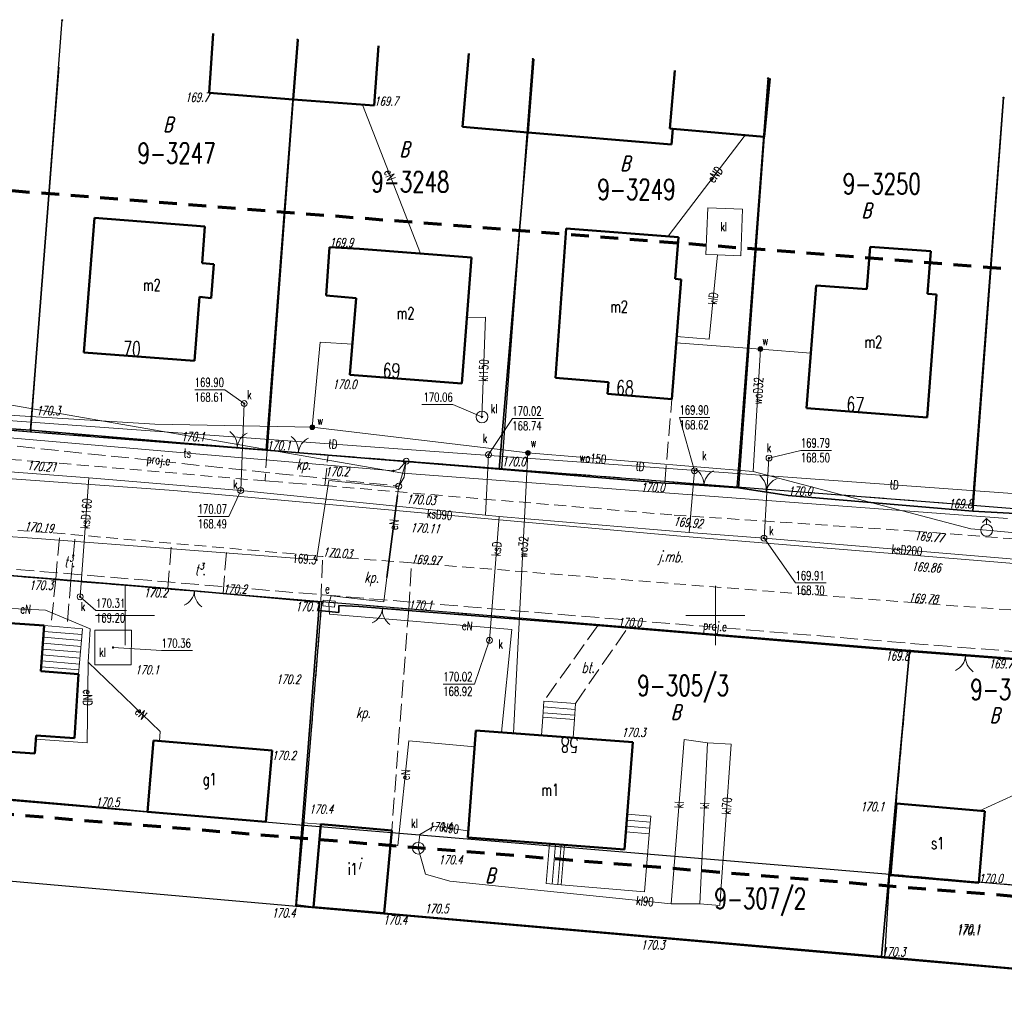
# Model space of a CAD drawing. Header units: metres. Extents: x 6508568 to 6510700, y 5686621 to 5687515.
# Tile 6 of 25: x 6508791 to 6508874, y 5686917 to 5687000. Entities that reach past the tile are written whole.
import ezdxf
from ezdxf.enums import TextEntityAlignment as Align

# ---------------------------------------------------------------- set-up
doc = ezdxf.new("R2010")
doc.units = ezdxf.units.M
for name, pattern in [('1', [0]), ('1_SUEP_A', [0]), ('1_SUEP_B', [10, 10]), ('1_SUKM', [0]), ('1_SUKP', [0]), ('1_SULO', [0]), ('1_SUPP_P', [2, 1.5, -0.5]), ('1_SUTP_A', [0]), ('1_SUWP', [0]), ('2_EGBU_A', [0]), ('4', [2.5, 1.5, -1]), ('BGS', [7.5, 7.5]), ('BLO', [0]), ('GDE', [0]), ('KOC', [2, 1.5, -0.5]), ('KOU', [1.5, 1, -0.5]), ('SCH', [0])]:
    doc.linetypes.add(name, pattern=pattern)
doc.layers.get('0').update_dxf_attribs({"color": 250, "linetype": 'CONTINUOUS', "lineweight": 100})
for name, color, linetype, lineweight, true_color in [('Dzialki', 7, 'GDE', 25, 0x000000), ('EADTD_T_0', 214, 'CONTINUOUS', 25, 0x800080), ('EBTPO_L_2', 194, 'BLO', 18, 0x400080), ('EBTPO_L_4', 7, '1', 25, 0x000000), ('EBUOA_T_1', 14, 'CONTINUOUS', 18, 0x800000), ('EBUPP_L_1', 14, '1', 50, 0x800000), ('EGBB_E_T_0', 7, 'CONTINUOUS', 20, 0x000000), ('EGBB_L_0', 34, '2_EGBU_A', 50, 0x804000), ('EKLPK_L_0', 112, '4', 18, 0x00bb5e), ('EKLTK_T_0', 112, 'CONTINUOUS', 18, 0x00b95c), ('KRZYZE2000_L_0', 7, '1', 18, 0x000000), ('Numery_dzialek', 7, 'CONTINUOUS', 18, 0x000000), ('P_SUEP_E_T_0', 1, 'CONTINUOUS', 0, 0xff0000), ('P_SUEP_L_0', 1, '1_SUPP_P', 18, 0xff0000), ('Punkty', 7, 'CONTINUOUS', 25, 0x000000), ('SDROK_T_0', 7, 'CONTINUOUS', 18, 0x000000), ('SDROK_T_1', 7, 'CONTINUOUS', 18, 0x000000), ('SDRPK_L_1', 7, 'KOU', 18, 0x000000), ('SDRPK_L_2', 7, 'KOC', 18, 0x000000), ('SUE_E_T_1', 1, 'CONTINUOUS', 0, 0xff0000), ('SUE_T_4', 1, 'CONTINUOUS', 18, 0xff0000), ('SUEP_E_T_0', 1, 'CONTINUOUS', 0, 0xff0000), ('SUEP_L_0', 1, '1_SUEP_A', 18, 0xff0000), ('SUK_E_T_2', 34, 'CONTINUOUS', 0, 0x803300), ('SUK_E_T_4', 34, 'CONTINUOUS', 0, 0x803300), ('SUK_L_3', 34, '1_SUKM', 18, 0x803300), ('SUK_T_2', 34, 'CONTINUOUS', 18, 0x803300), ('SUK_T_3', 34, 'CONTINUOUS', 18, 0x803300), ('SUKP_E_T_0', 34, 'CONTINUOUS', 0, 0x803300), ('SUKP_L_0', 34, '1_SUKP', 18, 0x803300), ('SUKR_T_0', 34, 'CONTINUOUS', 18, 0x803300), ('SUL_L_1', 7, '1_SULO', 35, 0x000000), ('SUP_T_2', 7, 'CONTINUOUS', 18, 0x000000), ('SUTP_E_T_0', 30, 'CONTINUOUS', 0, 0xff9100), ('SUTP_L_0', 30, '1_SUTP_A', 18, 0xff9100), ('SUTR_T_0', 30, 'CONTINUOUS', 18, 0xff9100), ('SUW_E_T_2', 5, 'CONTINUOUS', 0, 0x0000ff), ('SUW_T_2', 5, 'CONTINUOUS', 18, 0x0000ff), ('SUW_T_5', 5, 'CONTINUOUS', 18, 0x0000ff), ('SUWP_E_T_0', 5, 'CONTINUOUS', 0, 0x0000ff), ('SUWP_L_0', 5, '1_SUWP', 18, 0x0000ff), ('SZOPO_L_0', 7, 'BGS', 35, 0x000000), ('SZOPO_T_0', 7, 'CONTINUOUS', 18, 0x000000), ('WUKOS_T_1', 14, 'CONTINUOUS', 18, 0x800000), ('ZAKRES_L_0', 230, '4', 70, 0xff0080)]:
    doc.layers.add(name, color=color, linetype=linetype, lineweight=lineweight, true_color=true_color)
doc.styles.get("Standard").update_dxf_attribs({"font": 'Simplex.SHX', "width": 0.75})

# ---------------------------------------------------------------- blocks, each defined once
blk = doc.blocks.new('GRO')
at = {"linetype": 'CONTINUOUS'}
blk.add_circle((0, 0), 0.045, dxfattribs=at)
blk = doc.blocks.new('BGB')
at = {"linetype": 'CONTINUOUS'}
for centre, start, end in [((-1.5, 0), 359.99955, 60), ((1.5, 0), 120, 180.00045)]:
    blk.add_arc(centre, 1.5, start, end, dxfattribs=at)
blk = doc.blocks.new('2_SUES')
at = {"linetype": 'CONTINUOUS'}
for p, q in [((0.5, 0.25), (-0.5, 0.25)), ((-0.5, 0.25), (-0.5, -0.25)), ((0.5, -0.25), (0.5, 0.25)), ((-0.5, -0.25), (0.5, -0.25))]:
    blk.add_line(p, q, dxfattribs=at)
blk = doc.blocks.new('2_SUKM')
at = {"linetype": 'CONTINUOUS'}
blk.add_circle((0, 0), 0.5, dxfattribs=at)
blk = doc.blocks.new('2_SUKS')
at = {"linetype": 'CONTINUOUS'}
blk.add_circle((0, 0), 0.25, dxfattribs=at)
blk = doc.blocks.new('2_SUPS')
at = {"linetype": 'CONTINUOUS'}
blk.add_circle((0, 0), 0.0625, dxfattribs=at)
blk = doc.blocks.new('2_SUPP')
at = {"linetype": 'CONTINUOUS'}
blk.add_circle((0, 0), 0.25, dxfattribs=at)
blk = doc.blocks.new('2_SUWH')
at = {"linetype": 'CONTINUOUS'}
for p, q in [((0, 1), (-0.35355, 0.64645)), ((0, 1), (0.35355, 0.64645)), ((0, 0.5), (0, 1))]:
    blk.add_line(p, q, dxfattribs=at)
blk.add_circle((0, 0), 0.5, dxfattribs=at)
blk = doc.blocks.new('2_SUWW')
at = {"linetype": 'CONTINUOUS'}
for radius in [0.2, 0.175, 0.15, 0.125, 0.1, 0.075, 0.05, 0.025, 0.00715]:
    blk.add_circle((0, 0), radius, dxfattribs=at)

msp = doc.modelspace()

# ---------------------------------------------------------------- linework, layer by layer
at = {"layer": 'Dzialki'}
for p, q in [((6508792.03, 5686965.57), (6508794.68, 5687000.42)), ((6508811.96, 5686964.01), (6508814.6, 5686998.78)), ((6508831.91, 5686962.46), (6508834.54, 5686997.14)), ((6508851.84, 5686960.9), (6508854.47, 5686995.5)), ((6508871.78, 5686959.34), (6508874.4, 5686993.86)), ((6508775.51, 5686966.86), (6508792.03, 5686965.57)), ((6508792.03, 5686965.57), (6508811.96, 5686964.01)), ((6508811.96, 5686964.01), (6508831.91, 5686962.46)), ((6508831.91, 5686962.46), (6508851.84, 5686960.9)), ((6508851.84, 5686960.9), (6508871.78, 5686959.34)), ((6508871.78, 5686959.34), (6508891.72, 5686957.78)), ((6508816.68, 5686951.15), (6508759.03, 5686955.94)), ((6508815.13, 5686932.23), (6508816.68, 5686951.15)), ((6508866.47, 5686947.04), (6508816.68, 5686951.15)), ((6508864.79, 5686928.09), (6508866.47, 5686947.04)), ((6508897.38, 5686944.61), (6508866.47, 5686947.04)), ((6508766.72, 5686936.36), (6508815.13, 5686932.23)), ((6508814.53, 5686925.37), (6508815.13, 5686932.23)), ((6508815.13, 5686932.23), (6508864.79, 5686928.09)), ((6508769.53, 5686929.35), (6508814.53, 5686925.37)), ((6508864.34, 5686921.01), (6508864.79, 5686928.09)), ((6508864.79, 5686928.09), (6508895.8, 5686925.4)), ((6508814.53, 5686925.37), (6508864.34, 5686921.01)), ((6508864.34, 5686921.01), (6508895.16, 5686918.29))]:
    msp.add_line(p, q, dxfattribs=at)
at = {"layer": 'EBTPO_L_2', "linetype": 'SCH', "lineweight": 18}
for p, q in [((6508792.881, 5686945.29), (6508793.161, 5686949.15)), ((6508793.125, 5686948.648), (6508796.355, 5686948.378)), ((6508793.161, 5686949.15), (6508796.397, 5686948.876)), ((6508796.071, 5686945.02), (6508796.397, 5686948.876)), ((6508793.089, 5686948.153), (6508796.313, 5686947.88)), ((6508793.016, 5686947.156), (6508796.229, 5686946.883)), ((6508793.052, 5686947.653), (6508796.271, 5686947.381)), ((6508792.944, 5686946.154), (6508796.144, 5686945.887)), ((6508792.98, 5686946.656), (6508796.187, 5686946.385)), ((6508792.908, 5686945.659), (6508796.102, 5686945.389)), ((6508835.376, 5686941.382), (6508835.479, 5686942.751)), ((6508835.479, 5686942.751), (6508838.161, 5686942.549)), ((6508835.441, 5686942.252), (6508838.123, 5686942.05)), ((6508838.058, 5686941.181), (6508838.161, 5686942.549)), ((6508835.376, 5686941.382), (6508835.261, 5686939.854)), ((6508838.058, 5686941.181), (6508835.376, 5686941.382)), ((6508835.404, 5686941.753), (6508838.086, 5686941.552)), ((6508837.943, 5686939.652), (6508838.058, 5686941.181)), ((6508835.261, 5686939.854), (6508837.943, 5686939.652)), ((6508842.422, 5686931.627), (6508842.552, 5686933.161)), ((6508844.534, 5686932.994), (6508842.552, 5686933.161)), ((6508844.404, 5686931.459), (6508844.534, 5686932.994)), ((6508844.45, 5686931.997), (6508842.468, 5686932.165)), ((6508844.492, 5686932.495), (6508842.51, 5686932.663)), ((6508844.408, 5686931.499), (6508842.426, 5686931.667)), ((6508843.999, 5686926.599), (6508844.404, 5686931.459)), ((6508835.948, 5686930.678), (6508835.666, 5686927.294)), ((6508837.232, 5686930.571), (6508835.948, 5686930.678)), ((6508836.446, 5686930.636), (6508836.164, 5686927.252)), ((6508836.945, 5686930.594), (6508836.663, 5686927.211)), ((6508837.232, 5686930.571), (6508836.95, 5686927.187)), ((6508836.95, 5686927.187), (6508835.666, 5686927.294)), ((6508836.95, 5686927.187), (6508843.999, 5686926.599))]:
    msp.add_line(p, q, dxfattribs=at)
at = {"layer": 'EBTPO_L_4', "linetype": '1'}
for p, q in [((6508812.449, 5686938.561), (6508802.412, 5686939.41)), ((6508821.97, 5686924.916), (6508822.59, 5686931.8))]:
    msp.add_line(p, q, dxfattribs=at)
at = {"layer": 'EBUPP_L_1', "linetype": '1'}
for p, q in [((6508807.471, 5686999.291), (6508807.121, 5686994.271)), ((6508814.251, 5686993.7), (6508814.63, 5686998.754)), ((6508821.111, 5686993.191), (6508821.481, 5686998.241)), ((6508828.591, 5686991.39), (6508829.116, 5686997.596)), ((6508834.61, 5686997.13), (6508834.13, 5686990.901)), ((6508846.131, 5686991.251), (6508846.571, 5686996.17)), ((6508854.621, 5686995.48), (6508854.141, 5686990.55)), ((6508807.121, 5686994.271), (6508814.251, 5686993.7)), ((6508814.251, 5686993.7), (6508821.111, 5686993.191)), ((6508834.13, 5686990.901), (6508828.591, 5686991.39)), ((6508846.401, 5686991.221), (6508846.131, 5686991.251)), ((6508846.281, 5686989.881), (6508846.401, 5686991.221)), ((6508854.141, 5686990.55), (6508846.401, 5686991.221)), ((6508834.13, 5686990.901), (6508846.281, 5686989.881)), ((6508796.501, 5686972.27), (6508797.399, 5686983.686)), ((6508797.399, 5686983.686), (6508806.77, 5686982.96)), ((6508806.525, 5686979.848), (6508806.77, 5686982.96)), ((6508837.371, 5686982.78), (6508836.451, 5686970.13)), ((6508846.87, 5686982.05), (6508837.371, 5686982.78)), ((6508846.87, 5686982.05), (6508846.596, 5686978.508)), ((6508817.311, 5686981.211), (6508817.031, 5686977.1)), ((6508817.311, 5686981.211), (6508819.86, 5686981.05)), ((6508862.839, 5686977.641), (6508863.107, 5686981.23)), ((6508863.107, 5686981.23), (6508868.24, 5686980.846)), ((6508819.86, 5686981.05), (6508829.332, 5686980.322)), ((6508829.332, 5686980.322), (6508828.521, 5686969.66)), ((6508868.24, 5686980.846), (6508867.972, 5686977.257)), ((6508807.511, 5686979.771), (6508806.525, 5686979.848)), ((6508807.291, 5686976.881), (6508807.511, 5686979.771)), ((6508846.311, 5686968.33), (6508847.091, 5686978.471)), ((6508847.091, 5686978.471), (6508846.596, 5686978.508)), ((6508858.551, 5686977.961), (6508857.72, 5686967.571)), ((6508862.839, 5686977.641), (6508858.551, 5686977.961)), ((6508805.891, 5686971.58), (6508806.301, 5686976.98)), ((6508806.301, 5686976.98), (6508807.291, 5686976.881)), ((6508817.031, 5686977.1), (6508819.571, 5686976.89)), ((6508867.931, 5686966.78), (6508868.74, 5686977.2)), ((6508868.74, 5686977.2), (6508867.972, 5686977.257)), ((6508819.571, 5686976.89), (6508819.041, 5686970.39)), ((6508796.501, 5686972.27), (6508805.891, 5686971.58)), ((6508819.041, 5686970.39), (6508828.521, 5686969.66)), ((6508836.451, 5686970.13), (6508840.951, 5686969.77)), ((6508840.951, 5686969.77), (6508840.871, 5686968.761)), ((6508840.871, 5686968.761), (6508846.311, 5686968.33)), ((6508857.72, 5686967.571), (6508867.931, 5686966.78)), ((6508829.031, 5686931.201), (6508829.721, 5686940.271)), ((6508829.721, 5686940.271), (6508843.01, 5686939.271)), ((6508801.901, 5686933.381), (6508802.411, 5686939.41)), ((6508802.411, 5686939.41), (6508812.451, 5686938.561)), ((6508812.451, 5686938.561), (6508811.911, 5686932.521)), ((6508843.01, 5686939.271), (6508842.311, 5686930.18)), ((6508865.351, 5686934.08), (6508864.821, 5686927.991)), ((6508872.821, 5686933.42), (6508865.351, 5686934.08)), ((6508811.911, 5686932.521), (6508801.901, 5686933.381)), ((6508872.311, 5686927.351), (6508872.821, 5686933.42)), ((6508815.961, 5686925.29), (6508816.581, 5686932.321)), ((6508816.581, 5686932.321), (6508822.59, 5686931.801)), ((6508822.59, 5686931.801), (6508821.961, 5686924.781)), ((6508842.311, 5686930.18), (6508829.031, 5686931.201)), ((6508864.821, 5686927.991), (6508872.311, 5686927.351)), ((6508821.961, 5686924.781), (6508815.961, 5686925.29))]:
    msp.add_line(p, q, dxfattribs=at)
at = {"layer": 'EGBB_L_0', "linetype": '2_EGBU_A'}
for p, q in [((6508807.471, 5686999.291), (6508807.121, 5686994.271)), ((6508814.251, 5686993.7), (6508814.63, 5686998.754)), ((6508821.111, 5686993.191), (6508821.481, 5686998.241)), ((6508828.591, 5686991.39), (6508829.116, 5686997.596)), ((6508834.61, 5686997.13), (6508834.13, 5686990.901)), ((6508846.131, 5686991.251), (6508846.571, 5686996.17)), ((6508854.621, 5686995.48), (6508854.141, 5686990.55)), ((6508807.121, 5686994.271), (6508814.251, 5686993.7)), ((6508814.251, 5686993.7), (6508821.111, 5686993.191)), ((6508834.13, 5686990.901), (6508828.591, 5686991.39)), ((6508846.401, 5686991.221), (6508846.131, 5686991.251)), ((6508846.281, 5686989.881), (6508846.401, 5686991.221)), ((6508854.141, 5686990.55), (6508846.401, 5686991.221)), ((6508834.13, 5686990.901), (6508846.281, 5686989.881)), ((6508796.501, 5686972.27), (6508797.399, 5686983.686)), ((6508797.399, 5686983.686), (6508806.77, 5686982.96)), ((6508806.525, 5686979.848), (6508806.77, 5686982.96)), ((6508837.371, 5686982.78), (6508836.451, 5686970.13)), ((6508846.87, 5686982.05), (6508837.371, 5686982.78)), ((6508846.87, 5686982.05), (6508846.596, 5686978.508)), ((6508817.311, 5686981.211), (6508817.031, 5686977.1)), ((6508817.311, 5686981.211), (6508819.86, 5686981.05)), ((6508862.839, 5686977.641), (6508863.107, 5686981.23)), ((6508863.107, 5686981.23), (6508868.24, 5686980.846)), ((6508819.86, 5686981.05), (6508829.332, 5686980.322)), ((6508829.332, 5686980.322), (6508828.521, 5686969.66)), ((6508868.24, 5686980.846), (6508867.972, 5686977.257)), ((6508807.511, 5686979.771), (6508806.525, 5686979.848)), ((6508807.291, 5686976.881), (6508807.511, 5686979.771)), ((6508846.311, 5686968.33), (6508847.091, 5686978.471)), ((6508847.091, 5686978.471), (6508846.596, 5686978.508)), ((6508858.551, 5686977.961), (6508857.72, 5686967.571)), ((6508862.839, 5686977.641), (6508858.551, 5686977.961)), ((6508805.891, 5686971.58), (6508806.301, 5686976.98)), ((6508806.301, 5686976.98), (6508807.291, 5686976.881)), ((6508817.031, 5686977.1), (6508819.571, 5686976.89)), ((6508867.931, 5686966.78), (6508868.74, 5686977.2)), ((6508868.74, 5686977.2), (6508867.972, 5686977.257)), ((6508819.571, 5686976.89), (6508819.041, 5686970.39)), ((6508796.501, 5686972.27), (6508805.891, 5686971.58)), ((6508819.041, 5686970.39), (6508828.521, 5686969.66)), ((6508836.451, 5686970.13), (6508840.951, 5686969.77)), ((6508840.951, 5686969.77), (6508840.871, 5686968.761)), ((6508840.871, 5686968.761), (6508846.311, 5686968.33)), ((6508857.72, 5686967.571), (6508867.931, 5686966.78)), ((6508782.571, 5686949.88), (6508793.161, 5686949.15)), ((6508793.161, 5686949.15), (6508792.881, 5686945.29)), ((6508792.881, 5686945.29), (6508796.071, 5686945.02)), ((6508796.071, 5686945.02), (6508795.711, 5686939.6)), ((6508829.031, 5686931.201), (6508829.721, 5686940.271)), ((6508829.721, 5686940.271), (6508843.01, 5686939.271)), ((6508792.361, 5686938.31), (6508792.475, 5686939.841)), ((6508795.711, 5686939.6), (6508792.475, 5686939.841)), ((6508801.901, 5686933.381), (6508802.411, 5686939.41)), ((6508802.411, 5686939.41), (6508812.451, 5686938.561)), ((6508782.281, 5686939.03), (6508792.361, 5686938.31)), ((6508812.451, 5686938.561), (6508811.911, 5686932.521)), ((6508843.01, 5686939.271), (6508842.311, 5686930.18)), ((6508865.351, 5686934.08), (6508864.821, 5686927.991)), ((6508872.821, 5686933.42), (6508865.351, 5686934.08)), ((6508811.911, 5686932.521), (6508801.901, 5686933.381)), ((6508872.311, 5686927.351), (6508872.821, 5686933.42)), ((6508815.961, 5686925.29), (6508816.581, 5686932.321)), ((6508816.581, 5686932.321), (6508822.59, 5686931.801)), ((6508822.59, 5686931.801), (6508821.961, 5686924.781)), ((6508842.311, 5686930.18), (6508829.031, 5686931.201)), ((6508864.821, 5686927.991), (6508872.311, 5686927.351)), ((6508821.961, 5686924.781), (6508815.961, 5686925.29))]:
    msp.add_line(p, q, dxfattribs=at)
at = {"layer": 'EKLPK_L_0', "linetype": '4'}
for p, q in [((6508792.026, 5686965.57), (6508775.511, 5686966.861)), ((6508811.965, 5686964.013), (6508792.026, 5686965.57)), ((6508831.905, 5686962.457), (6508811.965, 5686964.013)), ((6508851.844, 5686960.899), (6508831.905, 5686962.457)), ((6508871.783, 5686959.343), (6508851.844, 5686960.899)), ((6508891.722, 5686957.784), (6508871.783, 5686959.343)), ((6508759.03, 5686955.94), (6508816.68, 5686951.15)), ((6508815.13, 5686932.23), (6508816.68, 5686951.15)), ((6508866.47, 5686947.04), (6508816.68, 5686951.15)), ((6508864.79, 5686928.09), (6508866.47, 5686947.04)), ((6508866.47, 5686947.04), (6508897.38, 5686944.61)), ((6508766.72, 5686936.36), (6508815.13, 5686932.23)), ((6508814.53, 5686925.37), (6508815.13, 5686932.23)), ((6508864.79, 5686928.09), (6508864.34, 5686921.01)), ((6508895.8, 5686925.4), (6508864.79, 5686928.09)), ((6508864.34, 5686921.01), (6508814.53, 5686925.37))]:
    msp.add_line(p, q, dxfattribs=at)
at = {"layer": 'KRZYZE2000_L_0', "linetype": '1'}
for p, q in [((6508800, 5686947.5), (6508800, 5686952.5)), ((6508850, 5686947.5), (6508850, 5686952.5)), ((6508797.5, 5686950), (6508802.5, 5686950)), ((6508847.5, 5686950), (6508852.5, 5686950))]:
    msp.add_line(p, q, dxfattribs=at)
at = {"layer": 'P_SUEP_L_0', "linetype": '1_SUPP_P'}
for p, q in [((6508784.908, 5686964.952), (6508823.19, 5686960.95)), ((6508823.65, 5686961.73), (6508823.75, 5686962.75)), ((6508823.19, 5686960.95), (6508823.65, 5686961.73)), ((6508784.82, 5686954.4), (6508816.73, 5686951.75)), ((6508816.73, 5686951.75), (6508866.52, 5686947.64)), ((6508866.52, 5686947.64), (6508949.25, 5686941.13))]:
    msp.add_line(p, q, dxfattribs=at)
at = {"layer": 'SDRPK_L_1', "linetype": 'KOU'}
for p, q in [((6508794.211, 5686962.917), (6508764.282, 5686965.225)), ((6508811.868, 5686961.399), (6508794.211, 5686962.917)), ((6508816.927, 5686960.998), (6508846.519, 5686958.507)), ((6508763.977, 5686959.055), (6508793.924, 5686956.995)), ((6508846.519, 5686958.507), (6508866.909, 5686957.145)), ((6508793.924, 5686956.995), (6508816.733, 5686955.003)), ((6508866.909, 5686957.145), (6508891.512, 5686955.212)), ((6508824.25, 5686954.467), (6508816.733, 5686955.003)), ((6508866.946, 5686951.065), (6508824.25, 5686954.467)), ((6508900.457, 5686948.618), (6508866.946, 5686951.065))]:
    msp.add_line(p, q, dxfattribs=at)
at = {"layer": 'SDRPK_L_2', "linetype": 'KOC'}
for p, q in [((6508845.709, 5686961.219), (6508846.311, 5686968.33)), ((6508812.024, 5686964.009), (6508811.868, 5686961.399)), ((6508816.927, 5686960.998), (6508817.193, 5686963.584)), ((6508811.868, 5686961.399), (6508816.927, 5686960.998)), ((6508794.13, 5686953.083), (6508794.457, 5686956.718)), ((6508795.42, 5686952.967), (6508795.752, 5686956.618)), ((6508803.616, 5686952.299), (6508803.933, 5686956.121)), ((6508808.302, 5686951.858), (6508808.615, 5686955.712)), ((6508816.587, 5686951.19), (6508816.733, 5686955.003)), ((6508824.023, 5686950.499), (6508824.25, 5686954.467)), ((6508794.13, 5686953.083), (6508793.728, 5686949.102)), ((6508795.409, 5686952.968), (6508795.093, 5686948.987)), ((6508824.023, 5686950.499), (6508822.59, 5686931.801)), ((6508840.032, 5686949.162), (6508835.479, 5686942.751)), ((6508838.161, 5686942.549), (6508842.558, 5686948.953)), ((6508816.581, 5686932.321), (6508815.041, 5686932.439))]:
    msp.add_line(p, q, dxfattribs=at)
at = {"layer": 'SUEP_L_0', "linetype": '1_SUEP_A'}
for p, q in [((6508825.024, 5686980.653), (6508820.114, 5686993.265)), ((6508845.997, 5686982.117), (6508852.516, 5686990.691)), ((6508823.087, 5686960.157), (6508823.19, 5686960.95)), ((6508822.181, 5686953.216), (6508823.087, 5686960.157)), ((6508821.913, 5686951.158), (6508822.181, 5686953.216)), ((6508817.266, 5686951.012), (6508817.448, 5686951.672)), ((6508817.448, 5686951.672), (6508821.913, 5686951.158)), ((6508793.25, 5686950.447), (6508786.859, 5686950.787)), ((6508797.051, 5686948.88), (6508793.25, 5686950.447)), ((6508817.313, 5686950.125), (6508817.266, 5686951.012)), ((6508832.749, 5686948.8), (6508817.313, 5686950.125)), ((6508796.867, 5686946.043), (6508797.051, 5686948.88)), ((6508831.897, 5686940.107), (6508832.749, 5686948.8)), ((6508796.867, 5686946.043), (6508796.789, 5686939.223)), ((6508802.977, 5686940.165), (6508796.867, 5686946.043)), ((6508796.789, 5686939.223), (6508792.451, 5686939.52)), ((6508802.909, 5686939.368), (6508802.977, 5686940.165)), ((6508824.047, 5686939.389), (6508823.117, 5686930.504)), ((6508829.615, 5686938.872), (6508824.047, 5686939.389)), ((6508872.377, 5686933.459), (6508879.355, 5686936.664)), ((6508823.117, 5686930.504), (6508822.471, 5686930.477))]:
    msp.add_line(p, q, dxfattribs=at)
at = {"layer": 'SUEP_L_0', "linetype": '1_SUEP_B'}
for p, q in [((6508823.52, 5686962.06), (6508771.401, 5686971.107)), ((6508874.751, 5686958.212), (6508823.52, 5686962.06))]:
    msp.add_line(p, q, dxfattribs=at)
at = {"layer": 'SUK_L_3', "linetype": '1_SUKM'}
for p, q in [((6508849.2, 5686980.583), (6508849.349, 5686984.521)), ((6508849.349, 5686984.521), (6508852.299, 5686984.412)), ((6508852.299, 5686984.412), (6508852.153, 5686980.473)), ((6508850.177, 5686980.547), (6508849.2, 5686980.583)), ((6508852.153, 5686980.473), (6508850.177, 5686980.547)), ((6508797.433, 5686945.83), (6508797.449, 5686948.766)), ((6508797.449, 5686948.766), (6508800.539, 5686948.751)), ((6508800.539, 5686948.751), (6508800.525, 5686945.815)), ((6508800.525, 5686945.815), (6508797.433, 5686945.83))]:
    msp.add_line(p, q, dxfattribs=at)
at = {"layer": 'SUKP_L_0', "linetype": '1_SUKP'}
for p, q in [((6508849.462, 5686973.402), (6508850.177, 5686980.547)), ((6508828.946, 5686975.244), (6508830.531, 5686975.266)), ((6508830.531, 5686975.266), (6508830.234, 5686966.817)), ((6508846.718, 5686973.618), (6508849.462, 5686973.402)), ((6508809.795, 5686960.585), (6508810.095, 5686967.951)), ((6508830.543, 5686958.487), (6508830.784, 5686963.626)), ((6508854.12, 5686956.552), (6508854.539, 5686963.333)), ((6508778.529, 5686962.42), (6508804.124, 5686960.594)), ((6508796.92, 5686961.673), (6508789.914, 5686962.189)), ((6508848.226, 5686962.261), (6508847.773, 5686957.016)), ((6508796.92, 5686961.673), (6508796.192, 5686951.589)), ((6508809.795, 5686960.585), (6508796.92, 5686961.673)), ((6508804.124, 5686960.594), (6508846.747, 5686956.734)), ((6508830.543, 5686958.487), (6508809.795, 5686960.585)), ((6508831.68, 5686958.396), (6508830.543, 5686958.487)), ((6508831.68, 5686958.396), (6508830.866, 5686947.898)), ((6508847.773, 5686957.016), (6508831.68, 5686958.396)), ((6508854.12, 5686956.552), (6508847.773, 5686957.016)), ((6508846.747, 5686956.734), (6508901.903, 5686952.246)), ((6508884.039, 5686954.034), (6508854.12, 5686956.552)), ((6508846.26, 5686925.569), (6508847.368, 5686939.505)), ((6508847.368, 5686939.505), (6508849.341, 5686939.227)), ((6508849.341, 5686939.227), (6508848.681, 5686925.59)), ((6508849.341, 5686939.227), (6508851.338, 5686939.09)), ((6508851.338, 5686939.09), (6508850.378, 5686925.441)), ((6508826.19, 5686932.164), (6508824.979, 5686931.443)), ((6508829.074, 5686931.766), (6508826.19, 5686932.164)), ((6508824.979, 5686931.443), (6508824.837, 5686930.296)), ((6508824.837, 5686930.296), (6508825.44, 5686928.1)), ((6508825.44, 5686928.1), (6508827.507, 5686927.486)), ((6508827.507, 5686927.486), (6508846.26, 5686925.569)), ((6508848.681, 5686925.59), (6508846.26, 5686925.569)), ((6508850.378, 5686925.441), (6508848.681, 5686925.59))]:
    msp.add_line(p, q, dxfattribs=at)
at = {"layer": 'SUKR_T_0', "linetype": 'CONTINUOUS', "lineweight": 0}
for p, q in [((6508805.902, 5686969.123), (6508808.454, 5686969.123)), ((6508810.095, 5686967.951), (6508808.454, 5686969.123)), ((6508825.15, 5686967.868), (6508827.755, 5686967.868)), ((6508830.234, 5686966.817), (6508827.755, 5686967.868)), ((6508830.784, 5686963.626), (6508832.804, 5686966.69)), ((6508832.804, 5686966.69), (6508835.437, 5686966.69)), ((6508848.226, 5686962.261), (6508846.959, 5686966.778)), ((6508846.959, 5686966.778), (6508849.538, 5686966.778)), ((6508854.539, 5686963.333), (6508857.235, 5686963.986)), ((6508857.235, 5686963.986), (6508859.841, 5686963.986)), ((6508809.795, 5686960.585), (6508808.792, 5686958.387)), ((6508806.159, 5686958.387), (6508808.792, 5686958.387)), ((6508854.12, 5686956.552), (6508856.784, 5686952.756)), ((6508856.784, 5686952.756), (6508859.389, 5686952.756)), ((6508796.192, 5686951.589), (6508797.539, 5686950.419)), ((6508797.539, 5686950.419), (6508800.117, 5686950.419)), ((6508830.866, 5686947.898), (6508829.585, 5686944.196)), ((6508798.987, 5686947.29), (6508803.1, 5686947.034)), ((6508803.1, 5686947.034), (6508805.706, 5686947.034)), ((6508826.952, 5686944.196), (6508829.585, 5686944.196))]:
    msp.add_line(p, q, dxfattribs=at)
at = {"layer": 'SUL_L_1', "linetype": '1_SULO'}
msp.add_line((6508823.087, 5686960.157), (6508822.181, 5686953.216), dxfattribs=at)
at = {"layer": 'SUP_T_2', "lineweight": 0}
msp.add_line((6508823.82, 5686963.07), (6508823.18, 5686960.95), dxfattribs=at)
at = {"layer": 'SUTP_L_0', "linetype": '1_SUTP_A'}
for p, q in [((6508789.707, 5686966.543), (6508880.91, 5686959.928)), ((6508781.63, 5686965.8), (6508822.73, 5686962.24)), ((6508823.22, 5686962.4), (6508823.82, 5686963.07)), ((6508822.73, 5686962.24), (6508823.22, 5686962.4)), ((6508816.22, 5686954.71), (6508817.27, 5686961.43)), ((6508817.27, 5686961.43), (6508822.77, 5686960.87)), ((6508822.77, 5686960.87), (6508823.18, 5686960.95)), ((6508770, 5686957.97), (6508792.57, 5686956.52)), ((6508792.57, 5686956.52), (6508816.22, 5686954.71))]:
    msp.add_line(p, q, dxfattribs=at)
at = {"layer": 'SUWP_L_0', "linetype": '1_SUWP'}
for p, q in [((6508815.851, 5686965.945), (6508816.54, 5686973.149)), ((6508816.54, 5686973.149), (6508819.252, 5686972.981)), ((6508853.819, 5686972.569), (6508846.678, 5686973.095)), ((6508853.214, 5686962.209), (6508853.819, 5686972.569)), ((6508853.819, 5686972.569), (6508858.092, 5686972.217)), ((6508802.511, 5686966.219), (6508756.032, 5686969.011)), ((6508815.851, 5686965.945), (6508802.511, 5686966.219)), ((6508834.124, 5686963.768), (6508815.851, 5686965.945)), ((6508834.124, 5686963.768), (6508832.91, 5686940.031)), ((6508853.214, 5686962.209), (6508834.124, 5686963.768)), ((6508853.214, 5686962.209), (6508871.629, 5686957.346)), ((6508871.629, 5686957.346), (6508872.975, 5686957.218)), ((6508872.975, 5686957.218), (6508880.816, 5686956.477))]:
    msp.add_line(p, q, dxfattribs=at)
at = {"layer": 'SZOPO_L_0', "linetype": 'BGS'}
for p, q in [((6508792.004, 5686965.703), (6508794.391, 5686996.431)), ((6508812.024, 5686964.009), (6508814.251, 5686993.7)), ((6508871.797, 5686958.849), (6508874.4, 5686993.861)), ((6508831.7, 5686962.391), (6508834.13, 5686990.901)), ((6508851.955, 5686960.816), (6508854.141, 5686990.55)), ((6508787.932, 5686965.974), (6508792.004, 5686965.703)), ((6508792.004, 5686965.703), (6508806.663, 5686964.462)), ((6508806.663, 5686964.462), (6508812.024, 5686964.009)), ((6508812.024, 5686964.009), (6508831.7, 5686962.391)), ((6508831.7, 5686962.391), (6508845.709, 5686961.219)), ((6508845.709, 5686961.219), (6508846.589, 5686961.191)), ((6508846.589, 5686961.191), (6508851.955, 5686960.816)), ((6508851.955, 5686960.816), (6508856.172, 5686960.15)), ((6508856.172, 5686960.15), (6508871.797, 5686958.849)), ((6508871.797, 5686958.849), (6508886.029, 5686958.018)), ((6508775.66, 5686954.54), (6508794.13, 5686953.083)), ((6508795.402, 5686952.969), (6508794.13, 5686953.083)), ((6508803.616, 5686952.299), (6508795.402, 5686952.969)), ((6508808.302, 5686951.858), (6508803.616, 5686952.299)), ((6508816.466, 5686951.123), (6508808.302, 5686951.858)), ((6508816.414, 5686950.411), (6508816.466, 5686951.123)), ((6508816.414, 5686950.411), (6508814.46, 5686925.4)), ((6508818.115, 5686950.253), (6508816.414, 5686950.411)), ((6508818.122, 5686950.847), (6508818.115, 5686950.253)), ((6508819.833, 5686950.76), (6508818.122, 5686950.847)), ((6508823.956, 5686950.417), (6508819.833, 5686950.76)), ((6508840.032, 5686949.162), (6508823.956, 5686950.417)), ((6508841.735, 5686949.022), (6508840.032, 5686949.162)), ((6508866.436, 5686946.947), (6508841.735, 5686949.022)), ((6508866.436, 5686946.947), (6508864.072, 5686921.126)), ((6508897.287, 5686944.612), (6508866.436, 5686946.947)), ((6508781.194, 5686935.24), (6508797.508, 5686933.792)), ((6508797.508, 5686933.792), (6508801.901, 5686933.381)), ((6508815.961, 5686925.29), (6508814.478, 5686925.487)), ((6508864.072, 5686921.128), (6508821.96, 5686924.78)), ((6508864.072, 5686921.127), (6508895.084, 5686918.318))]:
    msp.add_line(p, q, dxfattribs=at)
at = {"layer": 'ZAKRES_L_0', "linetype": '4'}
for p, q in [((6508755.53, 5686988.72), (6508933.22, 5686974.8)), ((6508982.44, 5686917.49), (6508757.36, 5686935.81))]:
    msp.add_line(p, q, dxfattribs=at)

# ---------------------------------------------------------------- block references
at = {"layer": 'Punkty'}
for p in [(6508794.68, 5687000.42), (6508814.6, 5686998.78), (6508834.54, 5686997.14), (6508854.47, 5686995.5), (6508874.4, 5686993.86), (6508792.03, 5686965.57), (6508811.96, 5686964.01), (6508831.91, 5686962.46), (6508851.84, 5686960.9), (6508871.78, 5686959.34), (6508816.68, 5686951.15), (6508866.47, 5686947.04), (6508815.13, 5686932.23), (6508864.79, 5686928.09), (6508814.53, 5686925.37), (6508864.34, 5686921.01)]:
    msp.add_blockref('GRO', p, dxfattribs=at)
at = {"layer": 'SUE_T_4', "rotation": 354.3146320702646}
msp.add_blockref('2_SUES', (6508817.266, 5686951.012), dxfattribs=at)
at = {"layer": 'SUK_T_2'}
for p in [(6508830.234, 5686966.817), (6508824.837, 5686930.296)]:
    msp.add_blockref('2_SUKM', p, dxfattribs=at)
at = {"layer": 'SUK_T_3'}
for p in [(6508810.095, 5686967.951), (6508830.784, 5686963.626), (6508854.539, 5686963.333), (6508848.226, 5686962.261), (6508809.795, 5686960.585), (6508854.12, 5686956.552), (6508796.192, 5686951.589), (6508830.866, 5686947.898)]:
    msp.add_blockref('2_SUKS', p, dxfattribs=at)
at = {"layer": 'SUKR_T_0'}
for p in [(6508810.095, 5686967.951), (6508830.234, 5686966.817), (6508830.784, 5686963.626), (6508854.539, 5686963.333), (6508848.226, 5686962.261), (6508809.795, 5686960.585), (6508854.12, 5686956.552), (6508796.192, 5686951.589), (6508830.866, 5686947.898), (6508798.987, 5686947.29)]:
    msp.add_blockref('2_SUPS', p, dxfattribs=at)
at = {"layer": 'SUP_T_2'}
for p in [(6508823.82, 5686963.07), (6508823.18, 5686960.95)]:
    msp.add_blockref('2_SUPP', p, dxfattribs=at)
at = {"layer": 'SUTR_T_0'}
msp.add_blockref('2_SUPS', (6508822.73, 5686962.24), dxfattribs=at)
at = {"layer": 'SUTR_T_0', "rotation": 359.99999749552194}
msp.add_blockref('2_SUPS', (6508816.22, 5686954.71), dxfattribs=at)
at = {"layer": 'SUW_T_2'}
msp.add_blockref('2_SUWH', (6508872.975, 5686957.218), dxfattribs=at)
at = {"layer": 'SUW_T_5'}
for p in [(6508853.819, 5686972.569), (6508815.851, 5686965.945), (6508834.124, 5686963.768)]:
    msp.add_blockref('2_SUWW', p, dxfattribs=at)
at = {"layer": 'SZOPO_T_0'}
for p, rotation in [((6508809.501, 5686964.222), 355.1727638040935), ((6508814.677, 5686963.801), 354.3183148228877), ((6508849.016, 5686961.021), 356.0027120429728), ((6508854.296, 5686960.446), 351.03239704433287), ((6508805.882, 5686952.086), 174.62111173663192), ((6508821.797, 5686950.597), 175.13364913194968), ((6508871.195, 5686946.587), 175.67220954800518)]:
    msp.add_blockref('BGB', p, dxfattribs=dict(at, rotation=rotation))

# ---------------------------------------------------------------- texts
at = {"layer": 'EADTD_T_0', "width": 0.7}
for s, rotation, p in [('70', 357.99, (6508800.57, 5686971.97)), ('69', 357.99, (6508822.55, 5686970.12)), ('68', 357.99, (6508842.32, 5686968.65)), ('67', 357.99, (6508861.83, 5686967.25)), ('58', 177.93, (6508837.67, 5686939.67))]:
    msp.add_text(s, height=1.25, rotation=rotation, dxfattribs=at).set_placement(p, align=Align.CENTER)
at = {"layer": 'EBUOA_T_1', "oblique": 15, "width": 0.7}
msp.add_text('i', height=0.9, rotation=2.39591, dxfattribs=at).set_placement((6508819.84, 5686928.981), align=Align.MIDDLE)
at = {"layer": 'EGBB_E_T_0', "width": 0.7}
for s, p in [('m2', (6508802.272, 5686977.997)), ('m2', (6508823.76, 5686975.61)), ('m2', (6508841.847, 5686976.164)), ('m2', (6508863.386, 5686973.183)), ('g1', (6508807.168, 5686935.968)), ('m1', (6508836.018, 5686935.231)), ('s1', (6508868.826, 5686930.711)), ('i1', (6508819.273, 5686928.548))]:
    msp.add_text(s, height=1, dxfattribs=at).set_placement(p, align=Align.MIDDLE)
at = {"layer": 'EKLTK_T_0', "oblique": 15, "width": 0.7}
for p in [(6508803.236, 5686992.221), (6508823.258, 5686990.109), (6508841.96, 5686988.914), (6508862.403, 5686984.938)]:
    msp.add_text('B', height=1.25, dxfattribs=at).set_placement(p, align=Align.TOP_LEFT)
for p in [(6508846.642, 5686941.815), (6508873.649, 5686941.545), (6508830.921, 5686927.975)]:
    msp.add_text('B', height=1.25, dxfattribs=at).set_placement(p, align=Align.MIDDLE)
at = {"layer": 'Numery_dzialek', "width": 0.7}
for s, p in [('9-3247', (6508801.055, 5686990.024)), ('9-3248', (6508820.857, 5686987.613)), ('9-3249', (6508840.01, 5686986.97)), ('9-3250', (6508860.79, 5686987.45)), ('9-305/3', (6508843.387, 5686944.952)), ('9-305/5', (6508871.594, 5686944.608)), ('9-307/2', (6508849.923, 5686926.893))]:
    msp.add_text(s, height=1.75, dxfattribs=at).set_placement(p, align=Align.TOP_LEFT)
at = {"layer": 'P_SUEP_E_T_0', "lineweight": 9, "width": 0.7}
for rotation, p in [(354.03186, (6508802.829, 5686963.079)), (355.28112, (6508849.972, 5686949.006))]:
    msp.add_text('proj.e', height=0.75, rotation=rotation, dxfattribs=at).set_placement(p, align=Align.MIDDLE)
at = {"layer": 'SDROK_T_0', "oblique": 15, "width": 0.7}
msp.add_text('j.mb.', height=0.9, rotation=357.22978, dxfattribs=at).set_placement((6508846.235, 5686954.863), align=Align.MIDDLE)
at = {"layer": 'SDROK_T_1', "oblique": 15, "width": 0.7}
for s, p in [('kp.', (6508815.116, 5686962.668)), ('t³.', (6508795.298, 5686954.6)), ('t³.', (6508806.357, 5686953.931)), ('kp.', (6508820.886, 5686953.093)), ('bt.', (6508839.216, 5686945.597)), ('kp.', (6508820.187, 5686941.631))]:
    msp.add_text(s, height=0.9, dxfattribs=at).set_placement(p, align=Align.MIDDLE)
at = {"layer": 'SUE_E_T_1', "lineweight": 9, "width": 0.7}
msp.add_text('e', height=0.75, dxfattribs=at).set_placement((6508816.937, 5686951.876))
at = {"layer": 'SUEP_E_T_0', "lineweight": 9, "width": 0.7}
for s, rotation, p in [('eN', 291.27417, (6508822.434, 5686987.307)), ('eND', 52.75367, (6508849.976, 5686987.35)), ('eN', 82.56952, (6508822.766, 5686957.699)), ('eN', 356.95184, (6508791.582, 5686950.536)), ('eN', 355.09202, (6508828.983, 5686949.123)), ('eND', 269.35036, (6508796.833, 5686943.041)), ('eN', 316.11432, (6508801.356, 5686941.724)), ('eN', 84.02998, (6508823.746, 5686936.513))]:
    msp.add_text(s, height=0.75, rotation=rotation, dxfattribs=at).set_placement(p, align=Align.MIDDLE)
at = {"layer": 'SUK_E_T_2', "lineweight": 9, "width": 0.7}
for p in [(6508850.426, 5686982.562), (6508830.984, 5686967.141), (6508797.813, 5686946.511), (6508824.232, 5686932.016)]:
    msp.add_text('kl', height=0.75, dxfattribs=at).set_placement(p)
at = {"layer": 'SUK_E_T_4', "lineweight": 9, "width": 0.7}
for p in [(6508810.336, 5686968.334), (6508830.302, 5686964.631), (6508854.354, 5686963.83), (6508848.89, 5686963.164), (6508854.563, 5686956.812), (6508831.634, 5686947.205)]:
    msp.add_text('k', height=0.75, dxfattribs=at).set_placement(p)
for p in [(6508809.148, 5686961.499), (6508796.255, 5686951.142)]:
    msp.add_text('k', height=0.75, dxfattribs=at).set_placement(p, align=Align.TOP_LEFT)
at = {"layer": 'SUKP_E_T_0', "lineweight": 9, "width": 0.7}
for s, rotation, p in [('klD', 84.28693, (6508849.807, 5686976.851)), ('kl150', 87.98679, (6508830.372, 5686970.747)), ('ksD160', 85.87148, (6508796.7, 5686958.622)), ('ksD90', 354.82533, (6508826.646, 5686958.555)), ('ksD', 85.56928, (6508831.466, 5686955.632)), ('ksD200', 355.18988, (6508866.229, 5686955.533)), ('kl70', 85.97707, (6508850.971, 5686933.872)), ('kl', 85.45383, (6508846.927, 5686933.959)), ('kl', 87.22804, (6508849.083, 5686933.891)), ('kl90', 352.14268, (6508827.548, 5686931.977)), ('kl90', 354.16265, (6508844.036, 5686925.796))]:
    msp.add_text(s, height=0.75, rotation=rotation, dxfattribs=at).set_placement(p, align=Align.MIDDLE)
at = {"layer": 'SUKR_T_0', "lineweight": 9, "width": 0.7}
for s, p in [('169.90', (6508805.902, 5686970.123)), ('168.61', (6508805.902, 5686968.873)), ('169.90', (6508846.959, 5686967.778)), ('170.02', (6508832.804, 5686967.69)), ('168.74', (6508832.804, 5686966.44)), ('168.62', (6508846.959, 5686966.528)), ('169.79', (6508857.235, 5686964.986)), ('168.50', (6508857.235, 5686963.736)), ('170.07', (6508806.159, 5686959.387)), ('168.49', (6508806.159, 5686958.137)), ('169.91', (6508856.784, 5686953.756)), ('168.30', (6508856.784, 5686952.506)), ('170.31', (6508797.539, 5686951.419)), ('169.20', (6508797.539, 5686950.169)), ('170.02', (6508826.952, 5686945.196)), ('168.92', (6508826.952, 5686943.946))]:
    msp.add_text(s, height=0.75, dxfattribs=at).set_placement(p, align=Align.TOP_LEFT)
msp.add_text('170.06', height=0.75, dxfattribs=at).set_placement((6508827.755, 5686968.868), align=Align.TOP_RIGHT)
msp.add_text('170.36', height=0.75, dxfattribs=at).set_placement((6508803.1, 5686947.284))
at = {"layer": 'SUTP_E_T_0', "lineweight": 9, "width": 0.7}
for s, rotation, p in [('tD', 355.851, (6508817.604, 5686964.519)), ('ts', 355.04951, (6508805.284, 5686963.751)), ('tD', 355.58629, (6508843.625, 5686962.632)), ('tD', 355.58629, (6508865.149, 5686961.071))]:
    msp.add_text(s, height=0.75, rotation=rotation, dxfattribs=at).set_placement(p, align=Align.MIDDLE)
at = {"layer": 'SUTR_T_0', "lineweight": 9, "width": 0.7}
msp.add_text('169.3', height=0.75, rotation=355.6, dxfattribs=at).set_placement((6508816.22, 5686954.71), align=Align.MIDDLE_RIGHT)
at = {"layer": 'SUW_E_T_2', "lineweight": 9, "width": 0.7}
for p in [(6508853.983, 5686972.902), (6508816.283, 5686966.135), (6508834.349, 5686964.254)]:
    msp.add_text('w', height=0.75, dxfattribs=at).set_placement(p)
at = {"layer": 'SUWP_E_T_0', "lineweight": 9, "width": 0.7}
for s, rotation, p in [('woD32', 86.66108, (6508853.612, 5686969.033)), ('wo150', 355.3322, (6508839.63, 5686963.318)), ('wo32', 87.07075, (6508833.716, 5686955.794))]:
    msp.add_text(s, height=0.75, rotation=rotation, dxfattribs=at).set_placement(p, align=Align.MIDDLE)
at = {"layer": 'WUKOS_T_1', "oblique": 15, "width": 0.7}
for s, p in [('169.7', (6508807.121, 5686994.271)), ('170.0', (6508845.709, 5686961.219)), ('170.2', (6508803.616, 5686952.299)), ('170.1', (6508816.466, 5686951.123)), ('169.8', (6508866.436, 5686946.947))]:
    msp.add_text(s, height=0.75, dxfattribs=at).set_placement(p, align=Align.TOP_RIGHT)
for s, p in [('169.7', (6508821.111, 5686993.191)), ('169.7', (6508821.111, 5686993.191)), ('169.9', (6508817.311, 5686981.211)), ('169.9', (6508817.311, 5686981.211)), ('170.0', (6508817.58, 5686969.202)), ('170.3', (6508792.492, 5686966.968)), ('170.3', (6508792.492, 5686966.968)), ('170.1', (6508804.748, 5686964.765)), ('170.1', (6508812.024, 5686964.009)), ('170.1', (6508812.024, 5686964.009)), ('170.0', (6508831.917, 5686962.653)), ('170.0', (6508831.917, 5686962.653)), ('170.0', (6508856.172, 5686960.15)), ('170.0', (6508856.172, 5686960.15)), ('170.3', (6508791.88, 5686952.183)), ('170.2', (6508808.302, 5686951.858)), ('170.2', (6508808.302, 5686951.858)), ('170.1', (6508824.023, 5686950.499)), ('170.1', (6508824.023, 5686950.499)), ('170.0', (6508841.735, 5686949.022)), ('170.0', (6508841.735, 5686949.022)), ('170.3', (6508842.07, 5686939.719)), ('170.3', (6508842.07, 5686939.719)), ('170.5', (6508797.508, 5686933.792)), ('170.5', (6508797.508, 5686933.792)), ('170.4', (6508815.603, 5686933.22)), ('170.4', (6508815.603, 5686933.22)), ('170.1', (6508862.291, 5686933.429)), ('170.1', (6508862.291, 5686933.429)), ('170.4', (6508826.565, 5686928.93)), ('170.4', (6508826.565, 5686928.93)), ('170.0', (6508872.311, 5686927.351)), ('170.0', (6508872.311, 5686927.351)), ('170.1', (6508870.417, 5686922.923)), ('170.3', (6508864.072, 5686921.126)), ('170.3', (6508864.072, 5686921.126))]:
    msp.add_text(s, height=0.75, dxfattribs=at).set_placement(p)
msp.add_text('170.21', height=0.75, rotation=356.00123, dxfattribs=at).set_placement((6508794.211, 5686962.917), align=Align.TOP_RIGHT)
for s, p in [('170.2', (6508816.955, 5686962.563)), ('169.76', (6508873.164, 5686946.276)), ('170.1', (6508800.87, 5686945.77)), ('170.2', (6508812.81, 5686944.97)), ('170.2', (6508812.447, 5686938.518)), ('170.4', (6508825.65, 5686932.47)), ('170.4', (6508812.43, 5686925.18)), ('170.5', (6508825.39, 5686925.54)), ('170.4', (6508821.88, 5686924.58)), ('170.1', (6508870.417, 5686923.823)), ('170.3', (6508843.69, 5686922.47))]:
    msp.add_text(s, height=0.75, dxfattribs=at).set_placement(p, align=Align.TOP_LEFT)
for s, rotation, p in [('170.03', 357.01633, (6508823.862, 5686960.237)), ('169.77', 355.15316, (6508866.909, 5686957.145))]:
    msp.add_text(s, height=0.75, rotation=rotation, dxfattribs=at).set_placement(p, align=Align.TOP_LEFT)
msp.add_text('169.8', height=0.75, dxfattribs=at).set_placement((6508871.781, 5686959.089), align=Align.RIGHT)
msp.add_text('170.19', height=0.75, rotation=355.66682, dxfattribs=at).set_placement((6508793.924, 5686956.995), align=Align.RIGHT)
for s, rotation, p in [('170.11', 357.03075, (6508824.19, 5686957.452)), ('169.86', 356.55976, (6508866.633, 5686954.163))]:
    msp.add_text(s, height=0.75, rotation=rotation, dxfattribs=at).set_placement(p, align=Align.MIDDLE_LEFT)
for s, rotation, p in [('169.92', -5.00001, (6508846.44, 5686957.61)), ('170.03', 355.9198, (6508816.733, 5686955.003)), ('169.97', 356.29363, (6508824.223, 5686954.427)), ('169.78', 355.82447, (6508866.343, 5686951.156))]:
    msp.add_text(s, height=0.75, rotation=rotation, dxfattribs=at).set_placement(p)

doc.saveas('drawing.dxf')
